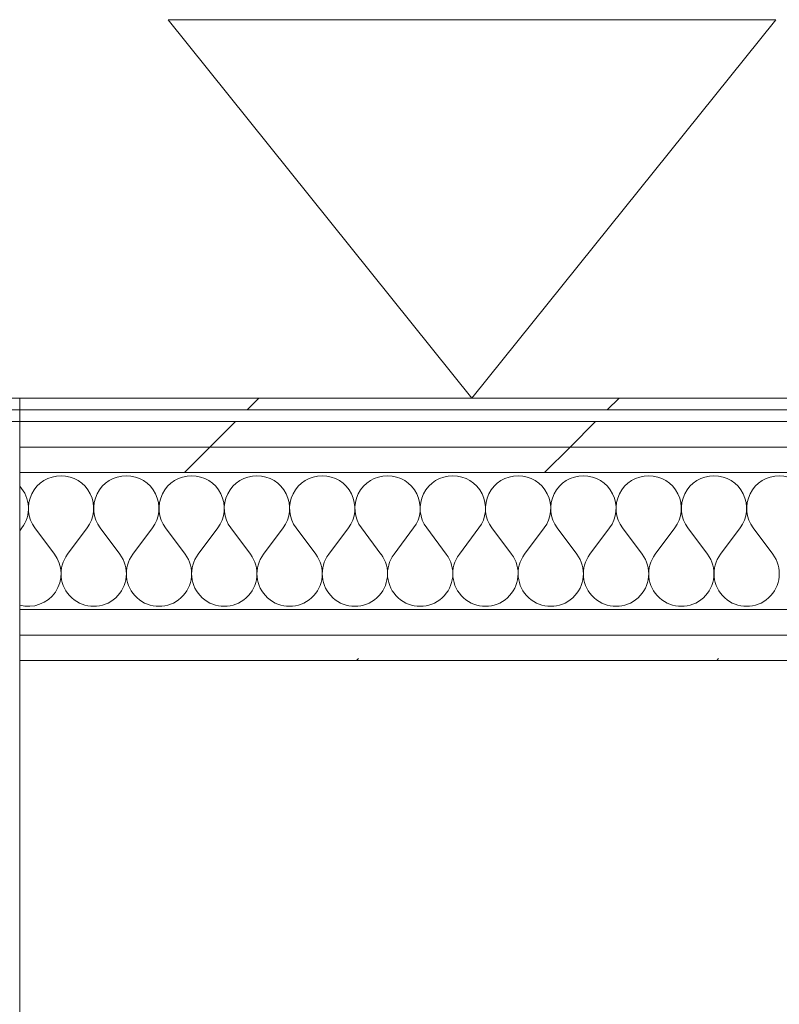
# Model space of a CAD drawing. Header units: millimetres. Extents: x -40968 to 77376, y -17881 to 4746.
# Tile 242 of 256: x -7021 to -6633, y 1800 to 2303. Entities that reach past the tile are written whole.
import ezdxf

# ---------------------------------------------------------------- set-up
doc = ezdxf.new("R2010")
doc.units = ezdxf.units.MM
doc.header["$MEASUREMENT"] = 0
doc.linetypes.add('Wipeout_Contour', pattern=[1000, 0, -1000])
doc.layers.add('Nuevo_01_2D_Acabats_Pluma_Nº__20', color=1, linetype='Continuous', lineweight=5)
doc.layers.add('Nuevo_08_E_Envans secs_Pluma_Nº__1', color=7, linetype='Continuous', lineweight=5)
doc.layers.add('Nuevo_08_E_Envans secs', color=7, linetype='Continuous')
for name, color, linetype, lineweight, true_color in [('Nuevo_08_E_Envans secs_Pluma_Nº__102', 7, 'Continuous', 5, 0xcccccc), ('Nuevo_08_E_Envans secs_Pluma_Nº__171', 171, 'Continuous', 13, 0xaaaaff), ('Nuevo_08_E_Envans secs_Pluma_Nº__177', 7, 'Continuous', 15, 0xf7e046)]:
    doc.layers.add(name, color=color, linetype=linetype, lineweight=lineweight, true_color=true_color)
pattern_1 = [(45, (0, 0), (-183.848, 183.848), [195, -65]), (45, (7e-14, 183.85), (-183.848, 183.848), [195, -65])]

# ---------------------------------------------------------------- blocks, each defined once
blk = doc.blocks.new('*X210')
at = {"layer": 'Nuevo_08_E_Envans secs_Pluma_Nº__102', "color": 254, "linetype": 'Continuous', "lineweight": 5, "true_color": 0xcccccc}
for p, q in [((-7021.11, 2041.75), (-7020, 2043.22)), ((-7003.33, 2029.89), (-7013.33, 2043.22)), ((-6996.67, 2029.89), (-6986.67, 2043.22)), ((-6970, 2029.89), (-6980, 2043.22)), ((-6963.33, 2029.89), (-6953.33, 2043.22)), ((-6936.67, 2029.89), (-6946.67, 2043.22)), ((-6930, 2029.89), (-6920, 2043.22)), ((-6903.33, 2029.89), (-6913.33, 2043.22)), ((-6896.67, 2029.89), (-6886.67, 2043.22)), ((-6870, 2029.89), (-6880, 2043.22)), ((-6863.33, 2029.89), (-6853.33, 2043.22)), ((-6836.67, 2029.89), (-6846.67, 2043.22)), ((-6830, 2029.89), (-6820, 2043.22)), ((-6803.33, 2029.89), (-6813.33, 2043.22)), ((-6796.67, 2029.89), (-6786.67, 2043.22)), ((-6770, 2029.89), (-6780, 2043.22)), ((-6763.33, 2029.89), (-6753.33, 2043.22)), ((-6736.67, 2029.89), (-6746.67, 2043.22)), ((-6730, 2029.89), (-6720, 2043.22)), ((-6703.33, 2029.89), (-6713.33, 2043.22)), ((-6696.67, 2029.89), (-6686.67, 2043.22)), ((-6670, 2029.89), (-6680, 2043.22)), ((-6663.33, 2029.89), (-6653.33, 2043.22)), ((-6636.67, 2029.89), (-6646.67, 2043.22))]:
    blk.add_line(p, q, dxfattribs=at)
for centre, start, end in [((-7000, 2053.22), 90, 216.8699), ((-7000, 2053.22), 323.1301, 90), ((-6966.67, 2053.22), 90, 216.8699), ((-6966.67, 2053.22), 323.1301, 90), ((-6933.33, 2053.22), 90, 216.8699), ((-6933.33, 2053.22), 323.1301, 90), ((-6900, 2053.22), 90, 216.8699), ((-6900, 2053.22), 323.1301, 90), ((-6866.67, 2053.22), 90, 216.8699), ((-6866.67, 2053.22), 323.1301, 90), ((-6833.33, 2053.22), 90, 216.8699), ((-6833.33, 2053.22), 323.1301, 90), ((-6800, 2053.22), 90, 216.8699), ((-6800, 2053.22), 323.1301, 90), ((-6766.67, 2053.22), 90, 216.8699), ((-6766.67, 2053.22), 323.1301, 90), ((-6733.33, 2053.22), 90, 216.8699), ((-6733.33, 2053.22), 323.1301, 90), ((-6700, 2053.22), 90, 216.8699), ((-6700, 2053.22), 323.1301, 90), ((-6666.67, 2053.22), 90, 216.8699), ((-6666.67, 2053.22), 323.1301, 90), ((-6633.33, 2053.22), 90, 216.8699), ((-6633.33, 2053.22), 323.1301, 90), ((-7033.33, 2053.22), 323.1301, 42.814), ((-7016.67, 2019.89), 254.5477, 36.8699), ((-6983.33, 2019.89), 143.1301, 36.8699), ((-6950, 2019.89), 143.1301, 36.8699), ((-6916.67, 2019.89), 143.1301, 36.8699), ((-6883.33, 2019.89), 143.1301, 36.8699), ((-6850, 2019.89), 143.1301, 36.8699), ((-6816.67, 2019.89), 143.1301, 36.8699), ((-6783.33, 2019.89), 143.1301, 36.8699), ((-6750, 2019.89), 143.1301, 36.8699), ((-6716.67, 2019.89), 143.1301, 36.8699), ((-6683.33, 2019.89), 143.1301, 36.8699), ((-6650, 2019.89), 143.1301, 36.8699)]:
    blk.add_arc(centre, 16.67, start, end, dxfattribs=at)
blk = doc.blocks.new('Muro_86_5', base_point=(-1690.11, 1975.55))
at = {"color": 254, "linetype": 'Wipeout_Contour', "lineweight": 0, "ltscale": 25338.299139}
blk.add_wipeout([(-7021.11, 2109.55), (-7021.11, 2103.55), (-4905.61, 2103.55), (-4905.61, 2109.55)], dxfattribs=at).dxf.layer = 'Nuevo_08_E_Envans secs'
at = {"color": 254, "linetype": 'Wipeout_Contour', "lineweight": 0, "ltscale": 25172.921907}
blk.add_wipeout([(-7021.11, 1988.55), (-7021.11, 1975.55), (-4905.61, 1975.55), (-4905.61, 1988.55)], dxfattribs=at).dxf.layer = 'Nuevo_08_E_Envans secs'
at = {"layer": 'Nuevo_08_E_Envans secs_Pluma_Nº__171', "linetype": 'Continuous', "lineweight": 13, "true_color": 0xaaaaff}
h = blk.add_hatch(dxfattribs=at)
h.set_pattern_fill('Panellat_HPL_0005', color=161, style=0, pattern_type=2)
h.set_pattern_definition(pattern_1)
h.paths.add_polyline_path([(-7021.11, 2109.55), (-7021.11, 2103.55), (-4905.61, 2103.55), (-4905.61, 2109.55)])
at = {"layer": 'Nuevo_08_E_Envans secs_Pluma_Nº__177', "linetype": 'Continuous', "lineweight": 15, "true_color": 0xf7e046}
h = blk.add_hatch(dxfattribs=at)
h.set_pattern_fill('Panellat_HPL_0005', color=53, style=0, pattern_type=2)
h.set_pattern_definition(pattern_1)
h.paths.add_polyline_path([(-7021.11, 1988.55), (-7021.11, 1975.55), (-4905.61, 1975.55), (-4905.61, 1988.55)])
at = {"layer": 'Nuevo_08_E_Envans secs_Pluma_Nº__1', "color": 7, "linetype": 'Continuous', "lineweight": 5}
blk.add_line((-7021.11, 2103.55), (-4905.61, 2103.55), dxfattribs=at)
at = {"layer": 'Nuevo_08_E_Envans secs_Pluma_Nº__1', "color": 7, "linetype": 'Continuous', "lineweight": 5, "flags": 128}
for points in [[(-4905.61, 2109.55), (-7021.11, 2109.55)], [(-7021.11, 2103.55), (-7021.11, 2109.55)], [(-7021.11, 1975.55), (-4905.61, 1975.55)]]:
    blk.add_lwpolyline(points, dxfattribs=at)
at = {"color": 254, "linetype": 'Wipeout_Contour', "lineweight": 0, "ltscale": 25189.775001}
blk.add_wipeout([(-7021.11, 2001.55), (-7021.11, 1988.55), (-4905.61, 1988.55), (-4905.61, 2001.55)], dxfattribs=at).dxf.layer = 'Nuevo_08_E_Envans secs'
at = {"layer": 'Nuevo_08_E_Envans secs_Pluma_Nº__177', "linetype": 'Continuous', "lineweight": 15, "true_color": 0xf7e046}
h = blk.add_hatch(dxfattribs=at)
h.set_pattern_fill('Panellat_HPL_0005', color=53, style=0, pattern_type=2)
h.set_pattern_definition(pattern_1)
h.paths.add_polyline_path([(-7021.11, 2001.55), (-7021.11, 1988.55), (-4905.61, 1988.55), (-4905.61, 2001.55)])
at = {"layer": 'Nuevo_08_E_Envans secs_Pluma_Nº__1', "color": 7, "linetype": 'Continuous', "lineweight": 5}
for p, q in [((-7021.11, 2001.55), (-4905.61, 2001.55)), ((-7021.11, 1988.55), (-4905.61, 1988.55))]:
    blk.add_line(p, q, dxfattribs=at)
at = {"layer": 'Nuevo_08_E_Envans secs_Pluma_Nº__1', "color": 7, "linetype": 'Continuous', "lineweight": 5, "flags": 128}
for points in [[(-7021.11, 1988.55), (-7021.11, 2001.55)], [(-7021.11, 1975.55), (-7021.11, 1988.55)]]:
    blk.add_lwpolyline(points, dxfattribs=at)
at = {"layer": 'Nuevo_08_E_Envans secs', "color": 7, "lineweight": 20}
blk.add_blockref('*X210', (0, 0), dxfattribs=at)
at = {"color": 254, "linetype": 'Wipeout_Contour', "lineweight": 0, "ltscale": 25299.667284}
blk.add_wipeout([(-7021.11, 2084.55), (-7021.11, 2071.55), (-4905.61, 2071.55), (-4905.61, 2084.55)], dxfattribs=at).dxf.layer = 'Nuevo_08_E_Envans secs'
at = {"layer": 'Nuevo_08_E_Envans secs_Pluma_Nº__177', "linetype": 'Continuous', "lineweight": 15, "true_color": 0xf7e046}
h = blk.add_hatch(dxfattribs=at)
h.set_pattern_fill('Panellat_HPL_0005', color=53, style=0, pattern_type=2)
h.set_pattern_definition(pattern_1)
h.paths.add_polyline_path([(-7021.11, 2084.55), (-7021.11, 2071.55), (-4905.61, 2071.55), (-4905.61, 2084.55)])
at = {"layer": 'Nuevo_08_E_Envans secs_Pluma_Nº__1', "color": 7, "linetype": 'Continuous', "lineweight": 5}
blk.add_line((-7021.11, 2071.55), (-4905.61, 2071.55), dxfattribs=at)
at = {"layer": 'Nuevo_08_E_Envans secs_Pluma_Nº__1', "color": 7, "linetype": 'Continuous', "lineweight": 5, "flags": 128}
blk.add_lwpolyline([(-7021.11, 2001.55), (-7021.11, 2071.55)], dxfattribs=at)
at = {"color": 254, "linetype": 'Wipeout_Contour', "lineweight": 0, "ltscale": 25317.236083}
blk.add_wipeout([(-7021.11, 2097.55), (-7021.11, 2084.55), (-4905.61, 2084.55), (-4905.61, 2097.55)], dxfattribs=at).dxf.layer = 'Nuevo_08_E_Envans secs'
at = {"layer": 'Nuevo_08_E_Envans secs_Pluma_Nº__177', "linetype": 'Continuous', "lineweight": 15, "true_color": 0xf7e046}
h = blk.add_hatch(dxfattribs=at)
h.set_pattern_fill('Panellat_HPL_0005', color=53, style=0, pattern_type=2)
h.set_pattern_definition(pattern_1)
h.paths.add_polyline_path([(-7021.11, 2097.55), (-7021.11, 2084.55), (-4905.61, 2084.55), (-4905.61, 2097.55)])
at = {"layer": 'Nuevo_08_E_Envans secs_Pluma_Nº__1', "color": 7, "linetype": 'Continuous', "lineweight": 5}
for p, q in [((-7021.11, 2097.55), (-4905.61, 2097.55)), ((-7021.11, 2084.55), (-4905.61, 2084.55))]:
    blk.add_line(p, q, dxfattribs=at)
at = {"layer": 'Nuevo_08_E_Envans secs_Pluma_Nº__1', "color": 7, "linetype": 'Continuous', "lineweight": 5, "flags": 128}
for points in [[(-7021.11, 2097.55), (-7021.11, 2103.55)], [(-7021.11, 2084.55), (-7021.11, 2097.55)], [(-7021.11, 2071.55), (-7021.11, 2084.55)]]:
    blk.add_lwpolyline(points, dxfattribs=at)
blk = doc.blocks.new('Muro_87_5', base_point=(-7021.11, 1963.55))
at = {"color": 254, "linetype": 'Wipeout_Contour', "lineweight": 0, "ltscale": 28867.070188}
blk.add_wipeout([(-7034.11, 2084.55), (-7034.11, -1033.98), (-7021.11, -1033.98), (-7021.11, 2084.55)], dxfattribs=at).dxf.layer = 'Nuevo_08_E_Envans secs'
at = {"layer": 'Nuevo_08_E_Envans secs_Pluma_Nº__177', "linetype": 'Continuous', "lineweight": 15, "true_color": 0xf7e046}
h = blk.add_hatch(dxfattribs=at)
h.set_pattern_fill('Panellat_HPL_0005', color=53, style=0, pattern_type=2)
h.set_pattern_definition(pattern_1)
h.paths.add_polyline_path([(-7034.11, 2084.55), (-7034.11, -1033.98), (-7021.11, -1033.98), (-7021.11, 2084.55)])
at = {"color": 254, "linetype": 'Wipeout_Contour', "lineweight": 0, "ltscale": 36665.867405}
blk.add_wipeout([(-7032.12, 2097.55), (-7034.11, 2095.39), (-7034.11, 2084.55), (-7021.11, 2084.55), (-7021.11, 2097.55)], dxfattribs=at).dxf.layer = 'Nuevo_08_E_Envans secs'
at = {"layer": 'Nuevo_08_E_Envans secs_Pluma_Nº__177', "linetype": 'Continuous', "lineweight": 15, "true_color": 0xf7e046}
h = blk.add_hatch(dxfattribs=at)
h.set_pattern_fill('Panellat_HPL_0005', color=53, style=0, pattern_type=2)
h.set_pattern_definition(pattern_1)
h.paths.add_polyline_path([(-7032.12, 2097.55), (-7034.11, 2095.39), (-7034.11, 2084.55), (-7021.11, 2084.55), (-7021.11, 2097.55)])
at = {"layer": 'Nuevo_08_E_Envans secs_Pluma_Nº__1', "color": 7, "linetype": 'Continuous', "lineweight": 5}
blk.add_line((-7032.12, 2097.55), (-7021.11, 2097.55), dxfattribs=at)
at = {"layer": 'Nuevo_08_E_Envans secs_Pluma_Nº__1', "color": 7, "linetype": 'Continuous', "lineweight": 5, "flags": 128}
blk.add_lwpolyline([(-7021.11, -1033.98), (-7021.11, 2097.55)], dxfattribs=at)
blk = doc.blocks.new('Muro_132_5', base_point=(-7021.11, 1963.55))
at = {"layer": 'Nuevo_08_E_Envans secs_Pluma_Nº__1', "color": 7, "linetype": 'Continuous', "lineweight": 5}
blk.add_line((-7032.12, 2097.55), (-7021.11, 2097.55), dxfattribs=at)
at = {"color": 254, "linetype": 'Wipeout_Contour', "lineweight": 0, "ltscale": 31221.214544}
blk.add_wipeout([(-8005.11, 2103.55), (-7026.61, 2103.55), (-7021.11, 2109.55), (-8005.11, 2109.55)], dxfattribs=at).dxf.layer = 'Nuevo_08_E_Envans secs'
at = {"layer": 'Nuevo_08_E_Envans secs_Pluma_Nº__171', "linetype": 'Continuous', "lineweight": 13, "true_color": 0xaaaaff}
h = blk.add_hatch(dxfattribs=at)
h.set_pattern_fill('Panellat_HPL_0005', color=161, style=0, pattern_type=2)
h.set_pattern_definition(pattern_1)
h.paths.add_polyline_path([(-8005.11, 2103.55), (-7026.61, 2103.55), (-7021.11, 2109.55), (-8005.11, 2109.55)])
at = {"layer": 'Nuevo_08_E_Envans secs_Pluma_Nº__1', "color": 7, "linetype": 'Continuous', "lineweight": 5}
blk.add_line((-7026.61, 2103.55), (-7021.11, 2103.55), dxfattribs=at)
at = {"layer": 'Nuevo_08_E_Envans secs_Pluma_Nº__1', "color": 7, "linetype": 'Continuous', "lineweight": 5, "flags": 128}
for points in [[(-7021.11, 2109.55), (-8005.11, 2109.55)], [(-7021.11, 2109.55), (-7021.11, 2103.55)], [(-7021.11, 2103.55), (-7021.11, 2097.55)]]:
    blk.add_lwpolyline(points, dxfattribs=at)

msp = doc.modelspace()

# ---------------------------------------------------------------- block references
at = {"layer": 'Nuevo_08_E_Envans secs', "color": 7, "lineweight": 20}
msp.add_blockref('Muro_86_5', (-1690.11, 1975.55), dxfattribs=at)

# ---------------------------------------------------------------- next in the draw order: linework, layer by layer
at = {"layer": 'Nuevo_01_2D_Acabats_Pluma_Nº__20', "color": 1, "linetype": 'Continuous', "lineweight": 5, "flags": 128}
msp.add_lwpolyline([(-6635.09, 2302.77), (-6945.35, 2302.77), (-6790.22, 2109.55)], close=True, dxfattribs=at)

# ---------------------------------------------------------------- next in the draw order: block references
at = {"layer": 'Nuevo_08_E_Envans secs', "color": 7, "lineweight": 20}
msp.add_blockref('Muro_87_5', (-7021.11, 1963.55), dxfattribs=at)

# ---------------------------------------------------------------- next in the draw order: block references
msp.add_blockref('Muro_132_5', (-7021.11, 1963.55), dxfattribs=at)

doc.saveas('drawing.dxf')
